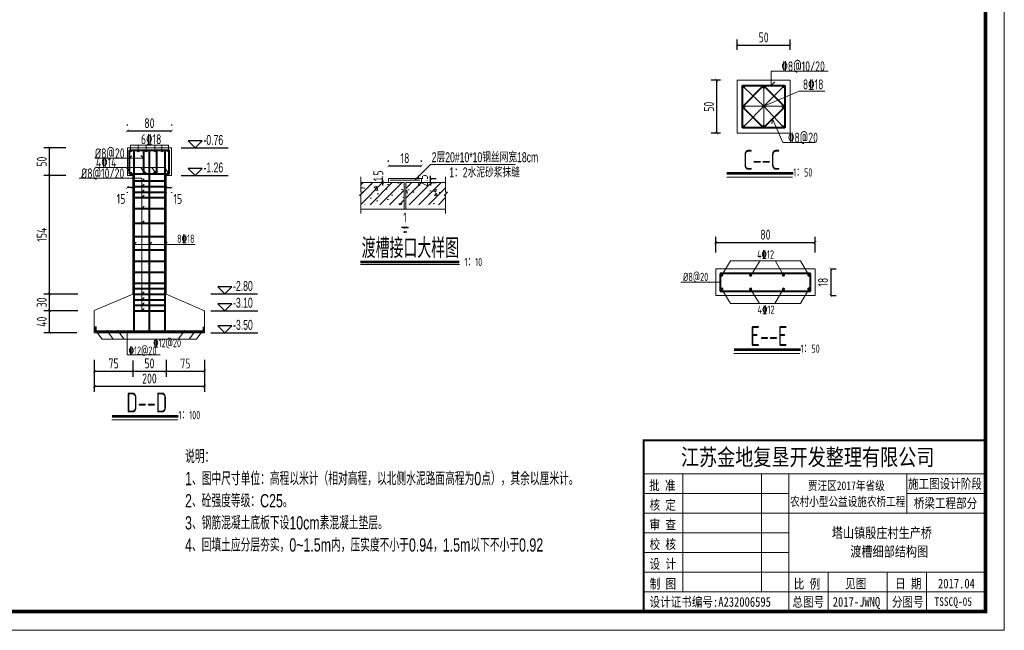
# Model space of a CAD drawing. Header units: inches. Extents: x 97745 to 142261, y 62673 to 100665.
# Tile 139 of 148: x 140477 to 142261, y 89655 to 90761. Entities that reach past the tile are written whole.
import ezdxf
from ezdxf.enums import TextEntityAlignment as Align

# ---------------------------------------------------------------- set-up
doc = ezdxf.new("R2010")
doc.units = ezdxf.units.IN
doc.header["$MEASUREMENT"] = 0
doc.layers.get('0').update_dxf_attribs({"lineweight": 15})
for name, color, linetype, lineweight in [('0文字', 6, 'Continuous', 20), ('BM1', 7, 'Continuous', 15), ('CON3', 4, 'Continuous', 20), ('zhang2', 1, 'Continuous', 40), ('尾水图', 1, 'Continuous', 40), ('文字', 7, 'Continuous', 20), ('标注线', 4, 'Continuous', 18), ('细实线', 4, 'Continuous', 15)]:
    doc.layers.add(name, color=color, linetype=linetype, lineweight=lineweight)
for name, color, linetype in [('1', 7, 'Continuous'), ('_TCH_MASK', 7, 'Continuous'), ('dim', 4, 'Continuous'), ('断面标高标注', 3, 'Continuous')]:
    doc.layers.add(name, color=color, linetype=linetype)
doc.styles.add('03、he-e', font='hztxt_e.shx', dxfattribs={"width": 0.65, "bigfont": 'hztxt.shx'})
doc.styles.add('hz-e', font='hztxt_e.shx', dxfattribs={"width": 0.8, "height": 330, "bigfont": 'hztxt.shx'})
doc.styles.add('HZTXT', font='tssdeng.shx', dxfattribs={"width": 0.75, "bigfont": 'hztxt.shx'})
doc.styles.add('三级钢', font='tssdeng.shx', dxfattribs={"width": 0.7, "height": 30, "bigfont": 'hztxt.shx'})
doc.styles.add('图框', font='SIMFANG.TTF', dxfattribs={"width": 0.8, "height": 4})
doc.styles.add('常用', font='tssdeng1.shx', dxfattribs={"width": 0.75, "height": 30, "bigfont": 'hztxt-01.shx'})
doc.dimstyles.new('3', dxfattribs={"dimtxt": 25, "dimasz": 12, "dimexe": 10, "dimexo": 30, "dimgap": 5, "dimtad": 1, "dimdec": 0, "dimzin": 0, "dimdsep": 46, "dimtxsty": 'HZTXT', "dimblk": 'ARCHTICK', "dimcen": 0, "dimclrt": 7, "dimazin": 2, "dimtfac": 1, "dimtdec": 0, "dimtix": 1, "dimtmove": 2, "dimatfit": 3, "dimfxl": 250, "dimtolj": 1, "dimtzin": 0, "dimarcsym": 0})

# ---------------------------------------------------------------- blocks, each defined once
blk = doc.blocks.new('_ArchTick')
at = {"color": 0, "linetype": 'ByBlock', "const_width": 0.15}
blk.add_lwpolyline([(-0.5, -0.5), (0.5, 0.5)], dxfattribs=at)
blk = doc.blocks.new('*D1335')
at = {"color": 0, "lineweight": -2}
for p, q in [((141173.4, 90385.3), (141168.4, 90385.3)), ((141173.4, 90385.3), (141176.3, 90385.3)), ((141173.4, 90378.5), (141173.4, 90375.3)), ((141176.3, 90385.3), (141181.3, 90385.3)), ((141176.3, 90378.5), (141176.3, 90375.3))]:
    blk.add_line(p, q, dxfattribs=at)
at = {"color": 0, "lineweight": -2, "xscale": 5, "yscale": 5, "zscale": 5}
blk.add_blockref('_ArchTick', (141173.4, 90385.3), dxfattribs=at)
at = {"color": 0, "lineweight": -2, "xscale": 5, "yscale": 5, "zscale": 5, "rotation": 180}
blk.add_blockref('_ArchTick', (141176.3, 90385.3), dxfattribs=at)
at = {"color": 7, "insert": (141174.8, 90403.1), "char_height": 18, "attachment_point": 5, "style": 'HZTXT'}
blk.add_mtext('\\A1;1', dxfattribs=at)
blk = doc.blocks.new('*D1336')
at = {"color": 0, "lineweight": -2}
for p, q in [((141145, 90504.1), (141145, 90506.7)), ((141145, 90496.7), (141204.6, 90496.7)), ((141204.6, 90504.1), (141204.6, 90506.7))]:
    blk.add_line(p, q, dxfattribs=at)
at = {"color": 0, "lineweight": -2, "xscale": 5, "yscale": 5, "zscale": 5, "rotation": 180}
blk.add_blockref('_ArchTick', (141145, 90496.7), dxfattribs=at)
at = {"color": 0, "lineweight": -2, "xscale": 5, "yscale": 5, "zscale": 5}
blk.add_blockref('_ArchTick', (141204.6, 90496.7), dxfattribs=at)
at = {"color": 7, "insert": (141174.8, 90510.7), "char_height": 18, "attachment_point": 5, "style": 'HZTXT'}
blk.add_mtext('\\A1;18', dxfattribs=at)
blk = doc.blocks.new('*D1337')
at = {"color": 0, "lineweight": -2}
for p, q in [((141123.6, 90470.8), (141124, 90470.8)), ((141123.6, 90466.3), (141124, 90466.3)), ((141134, 90470.8), (141134, 90475.8)), ((141134, 90470.8), (141134, 90466.3)), ((141134, 90466.3), (141134, 90461.3))]:
    blk.add_line(p, q, dxfattribs=at)
at = {"color": 0, "lineweight": -2, "xscale": 5, "yscale": 5, "zscale": 5}
for p, rotation in [((141134, 90470.8), 270), ((141134, 90466.3), 90)]:
    blk.add_blockref('_ArchTick', p, dxfattribs=dict(at, rotation=rotation))
at = {"color": 7, "insert": (141126.5, 90478.6), "char_height": 18, "attachment_point": 5, "rotation": 90, "style": 'HZTXT'}
blk.add_mtext('\\A1;1.5', dxfattribs=at)
blk = doc.blocks.new('*D1338')
at = {"color": 0, "lineweight": -2}
for p, q in [((141221.3, 90473.8), (141221.3, 90478.8)), ((141221.3, 90466.3), (141221.3, 90473.8)), ((141221.3, 90466.3), (141221.3, 90461.3)), ((141221.7, 90473.8), (141231.3, 90473.8)), ((141221.7, 90466.3), (141231.3, 90466.3))]:
    blk.add_line(p, q, dxfattribs=at)
at = {"color": 0, "lineweight": -2, "xscale": 5, "yscale": 5, "zscale": 5}
for p, rotation in [((141221.3, 90473.8), 270), ((141221.3, 90466.3), 90)]:
    blk.add_blockref('_ArchTick', p, dxfattribs=dict(at, rotation=rotation))
at = {"color": 7, "insert": (141207.3, 90470.1), "char_height": 18, "attachment_point": 5, "rotation": 90, "style": 'HZTXT'}
blk.add_mtext('\\A1;2.5', dxfattribs=at)
blk = doc.blocks.new('*D1351')
at = {"color": 0, "lineweight": -2}
for p, q in [((140671.8, 90571.4), (140671.8, 90570)), ((140751.8, 90571.4), (140751.8, 90570)), ((140671.8, 90560), (140751.8, 90560))]:
    blk.add_line(p, q, dxfattribs=at)
at = {"color": 0, "lineweight": -2, "xscale": 5, "yscale": 5, "zscale": 5, "rotation": 180}
blk.add_blockref('_ArchTick', (140671.8, 90560), dxfattribs=at)
at = {"color": 0, "lineweight": -2, "xscale": 5, "yscale": 5, "zscale": 5}
blk.add_blockref('_ArchTick', (140751.8, 90560), dxfattribs=at)
at = {"color": 7, "insert": (140711.8, 90574), "char_height": 18, "attachment_point": 5, "style": 'HZTXT'}
blk.add_mtext('\\A1;80', dxfattribs=at)
blk = doc.blocks.new('*D1352')
at = {"color": 0, "lineweight": -2}
for p, q in [((140560.4, 90529.3), (140520.8, 90529.3)), ((140530.8, 90479.3), (140530.8, 90529.3)), ((140560.4, 90479.3), (140520.8, 90479.3))]:
    blk.add_line(p, q, dxfattribs=at)
at = {"color": 0, "lineweight": -2, "xscale": 5, "yscale": 5, "zscale": 5}
for p, rotation in [((140530.8, 90529.3), 90), ((140530.8, 90479.3), 270)]:
    blk.add_blockref('_ArchTick', p, dxfattribs=dict(at, rotation=rotation))
at = {"color": 7, "insert": (140516.8, 90504.3), "char_height": 18, "attachment_point": 5, "rotation": 90, "style": 'HZTXT'}
blk.add_mtext('\\A1;50', dxfattribs=at)
blk = doc.blocks.new('*D1353')
at = {"color": 0, "lineweight": -2}
for p, q in [((140681.8, 90144), (140681.8, 90114.8)), ((140741.9, 90145.4), (140741.9, 90114.8)), ((140681.8, 90124.8), (140741.9, 90124.8))]:
    blk.add_line(p, q, dxfattribs=at)
at = {"color": 0, "lineweight": -2, "xscale": 5, "yscale": 5, "zscale": 5, "rotation": 180}
blk.add_blockref('_ArchTick', (140681.8, 90124.8), dxfattribs=at)
at = {"color": 0, "lineweight": -2, "xscale": 5, "yscale": 5, "zscale": 5}
blk.add_blockref('_ArchTick', (140741.9, 90124.8), dxfattribs=at)
at = {"color": 7, "insert": (140711.9, 90138.8), "char_height": 18, "attachment_point": 5, "style": 'HZTXT'}
blk.add_mtext('\\A1;50', dxfattribs=at)
blk = doc.blocks.new('*D1354')
at = {"color": 0, "lineweight": -2}
for p, q in [((140611.9, 90141.4), (140611.9, 90087.4)), ((140811.9, 90141.4), (140811.9, 90087.4)), ((140611.9, 90097.4), (140811.9, 90097.4))]:
    blk.add_line(p, q, dxfattribs=at)
at = {"color": 0, "lineweight": -2, "xscale": 5, "yscale": 5, "zscale": 5, "rotation": 180}
blk.add_blockref('_ArchTick', (140611.9, 90097.4), dxfattribs=at)
at = {"color": 0, "lineweight": -2, "xscale": 5, "yscale": 5, "zscale": 5}
blk.add_blockref('_ArchTick', (140811.9, 90097.4), dxfattribs=at)
at = {"color": 7, "insert": (140711.9, 90111.4), "char_height": 18, "attachment_point": 5, "style": 'HZTXT'}
blk.add_mtext('\\A1;200', dxfattribs=at)
blk = doc.blocks.new('*D1355')
at = {"color": 0, "lineweight": -2}
for p, q in [((140611.9, 90145.4), (140611.9, 90114.8)), ((140681.8, 90144), (140681.8, 90114.8)), ((140611.9, 90124.8), (140681.8, 90124.8))]:
    blk.add_line(p, q, dxfattribs=at)
at = {"color": 0, "lineweight": -2, "xscale": 5, "yscale": 5, "zscale": 5, "rotation": 180}
blk.add_blockref('_ArchTick', (140611.9, 90124.8), dxfattribs=at)
at = {"color": 0, "lineweight": -2, "xscale": 5, "yscale": 5, "zscale": 5}
blk.add_blockref('_ArchTick', (140681.8, 90124.8), dxfattribs=at)
at = {"color": 7, "insert": (140646.9, 90138.8), "char_height": 18, "attachment_point": 5, "style": 'HZTXT'}
blk.add_mtext('\\A1;75', dxfattribs=at)
blk = doc.blocks.new('*D1356')
at = {"color": 0, "lineweight": -2}
for p, q in [((140741.9, 90145.4), (140741.9, 90114.7)), ((140811.9, 90145.4), (140811.9, 90114.7)), ((140741.9, 90124.7), (140811.9, 90124.7))]:
    blk.add_line(p, q, dxfattribs=at)
at = {"color": 0, "lineweight": -2, "xscale": 5, "yscale": 5, "zscale": 5, "rotation": 180}
blk.add_blockref('_ArchTick', (140741.9, 90124.7), dxfattribs=at)
at = {"color": 0, "lineweight": -2, "xscale": 5, "yscale": 5, "zscale": 5}
blk.add_blockref('_ArchTick', (140811.9, 90124.7), dxfattribs=at)
at = {"color": 7, "insert": (140776.9, 90138.7), "char_height": 18, "attachment_point": 5, "style": 'HZTXT'}
blk.add_mtext('\\A1;75', dxfattribs=at)
blk = doc.blocks.new('*D1357')
at = {"color": 0, "lineweight": -2}
for p, q in [((140580.6, 90234.3), (140520.8, 90234.3)), ((140530.8, 90194.3), (140530.8, 90234.3)), ((140580.6, 90194.3), (140520.8, 90194.3))]:
    blk.add_line(p, q, dxfattribs=at)
at = {"color": 0, "lineweight": -2, "xscale": 5, "yscale": 5, "zscale": 5}
for p, rotation in [((140530.8, 90234.3), 90), ((140530.8, 90194.3), 270)]:
    blk.add_blockref('_ArchTick', p, dxfattribs=dict(at, rotation=rotation))
at = {"color": 7, "insert": (140516.8, 90214.3), "char_height": 18, "attachment_point": 5, "rotation": 90, "style": 'HZTXT'}
blk.add_mtext('\\A1;40', dxfattribs=at)
blk = doc.blocks.new('*D1358')
at = {"color": 0, "lineweight": -2}
for p, q in [((140581.9, 90264.5), (140520.8, 90264.5)), ((140530.8, 90234.3), (140530.8, 90264.5)), ((140581.9, 90234.3), (140520.8, 90234.3))]:
    blk.add_line(p, q, dxfattribs=at)
at = {"color": 0, "lineweight": -2, "xscale": 5, "yscale": 5, "zscale": 5}
for p, rotation in [((140530.8, 90264.5), 90), ((140530.8, 90234.3), 270)]:
    blk.add_blockref('_ArchTick', p, dxfattribs=dict(at, rotation=rotation))
at = {"color": 7, "insert": (140516.8, 90249.4), "char_height": 18, "attachment_point": 5, "rotation": 90, "style": 'HZTXT'}
blk.add_mtext('\\A1;30', dxfattribs=at)
blk = doc.blocks.new('*D1359')
at = {"color": 0, "lineweight": -2}
for p, q in [((140560.4, 90479.3), (140520.8, 90479.3)), ((140530.8, 90264.5), (140530.8, 90479.3)), ((140580.6, 90264.5), (140520.8, 90264.5))]:
    blk.add_line(p, q, dxfattribs=at)
at = {"color": 0, "lineweight": -2, "xscale": 5, "yscale": 5, "zscale": 5}
for p, rotation in [((140530.8, 90479.3), 90), ((140530.8, 90264.5), 270)]:
    blk.add_blockref('_ArchTick', p, dxfattribs=dict(at, rotation=rotation))
at = {"color": 7, "insert": (140516.8, 90371.9), "char_height": 18, "attachment_point": 5, "rotation": 90, "style": 'HZTXT'}
blk.add_mtext('\\A1;154', dxfattribs=at)
blk = doc.blocks.new('*D1360')
at = {"color": 0, "lineweight": -2}
for p, q in [((140741.9, 90457.6), (140751.9, 90457.6)), ((140741.9, 90449.3), (140741.9, 90447.6)), ((140751.9, 90449.3), (140751.9, 90447.6))]:
    blk.add_line(p, q, dxfattribs=at)
at = {"color": 0, "lineweight": -2, "xscale": 5, "yscale": 5, "zscale": 5, "rotation": 180}
blk.add_blockref('_ArchTick', (140741.9, 90457.6), dxfattribs=at)
at = {"color": 0, "lineweight": -2, "xscale": 5, "yscale": 5, "zscale": 5}
blk.add_blockref('_ArchTick', (140751.9, 90457.6), dxfattribs=at)
at = {"color": 7, "insert": (140763.3, 90436.9), "char_height": 18, "attachment_point": 5, "style": 'HZTXT'}
blk.add_mtext('\\A1;15', dxfattribs=at)
blk = doc.blocks.new('*D1364')
at = {"color": 0, "lineweight": -2}
for p, q in [((140681.8, 90457.6), (140671.8, 90457.6)), ((140671.8, 90449.3), (140671.8, 90447.6)), ((140681.8, 90449.3), (140681.8, 90447.6))]:
    blk.add_line(p, q, dxfattribs=at)
at = {"color": 0, "lineweight": -2, "xscale": 5, "yscale": 5, "zscale": 5, "rotation": 180}
blk.add_blockref('_ArchTick', (140671.8, 90457.6), dxfattribs=at)
at = {"color": 0, "lineweight": -2, "xscale": 5, "yscale": 5, "zscale": 5}
blk.add_blockref('_ArchTick', (140681.8, 90457.6), dxfattribs=at)
at = {"color": 7, "insert": (140660.4, 90436.9), "char_height": 18, "attachment_point": 5, "style": 'HZTXT'}
blk.add_mtext('\\A1;15', dxfattribs=at)
blk = doc.blocks.new('*D1367')
at = {"color": 0, "lineweight": -2}
for p, q in [((141776.6, 90707.1), (141776.6, 90725.3)), ((141776.6, 90715.3), (141872.6, 90715.3)), ((141872.6, 90707.1), (141872.6, 90725.3))]:
    blk.add_line(p, q, dxfattribs=at)
at = {"color": 0, "lineweight": -2, "xscale": 5, "yscale": 5, "zscale": 5, "rotation": 180}
blk.add_blockref('_ArchTick', (141776.6, 90715.3), dxfattribs=at)
at = {"color": 0, "lineweight": -2, "xscale": 5, "yscale": 5, "zscale": 5}
blk.add_blockref('_ArchTick', (141872.6, 90715.3), dxfattribs=at)
at = {"color": 7, "insert": (141824.6, 90729.3), "char_height": 18, "attachment_point": 5, "style": 'HZTXT'}
blk.add_mtext('\\A1;50', dxfattribs=at)
blk = doc.blocks.new('*D1368')
at = {"color": 0, "lineweight": -2}
for p, q in [((141746.6, 90651.9), (141729.5, 90651.9)), ((141739.5, 90651.9), (141739.5, 90555.9)), ((141746.6, 90555.9), (141729.5, 90555.9))]:
    blk.add_line(p, q, dxfattribs=at)
at = {"color": 0, "lineweight": -2, "xscale": 5, "yscale": 5, "zscale": 5}
for p, rotation in [((141739.5, 90651.9), 90), ((141739.5, 90555.9), 270)]:
    blk.add_blockref('_ArchTick', p, dxfattribs=dict(at, rotation=rotation))
at = {"color": 7, "insert": (141725.5, 90603.9), "char_height": 18, "attachment_point": 5, "rotation": 90, "style": 'HZTXT'}
blk.add_mtext('\\A1;50', dxfattribs=at)
blk = doc.blocks.new('*D1369')
at = {"color": 0, "lineweight": -2}
for p, q in [((141737.8, 90340), (141737.8, 90368.1)), ((141737.8, 90358.1), (141917.8, 90358.1)), ((141917.8, 90340), (141917.8, 90368.1))]:
    blk.add_line(p, q, dxfattribs=at)
at = {"color": 0, "lineweight": -2, "xscale": 5, "yscale": 5, "zscale": 5, "rotation": 180}
blk.add_blockref('_ArchTick', (141737.8, 90358.1), dxfattribs=at)
at = {"color": 0, "lineweight": -2, "xscale": 5, "yscale": 5, "zscale": 5}
blk.add_blockref('_ArchTick', (141917.8, 90358.1), dxfattribs=at)
at = {"color": 7, "insert": (141827.8, 90372.1), "char_height": 18, "attachment_point": 5, "style": 'HZTXT'}
blk.add_mtext('\\A1;80', dxfattribs=at)
blk = doc.blocks.new('*D1370')
at = {"color": 0, "lineweight": -2}
for p, q in [((141946.1, 90310), (141946.1, 90262)), ((141947.8, 90310), (141956.1, 90310)), ((141947.8, 90262), (141956.1, 90262))]:
    blk.add_line(p, q, dxfattribs=at)
at = {"color": 0, "lineweight": -2, "xscale": 5, "yscale": 5, "zscale": 5}
for p, rotation in [((141946.1, 90310), 90), ((141946.1, 90262), 270)]:
    blk.add_blockref('_ArchTick', p, dxfattribs=dict(at, rotation=rotation))
at = {"color": 7, "insert": (141932.1, 90286), "char_height": 18, "attachment_point": 5, "rotation": 90, "style": 'HZTXT'}
blk.add_mtext('\\A1;18', dxfattribs=at)

msp = doc.modelspace()

# ---------------------------------------------------------------- hatches: boundary and pattern name
h = msp.add_hatch()
h.set_pattern_fill('AR-CONC', color=256, scale=7.5, style=0)
h.set_pattern_definition([(50, (123123.1, 48289.86), (53.794514, -4.70641), [5.625, -61.875]), (355, (123123.1, 48289.86), (-10.40635, 56.41441), [4.5, -49.5]), (100.4514, (123127.583, 48289.47), (43.388204, 51.707966), [4.780514, -52.58566]), (46.1842, (123123.1, 48304.86), (80.04308, -12.41393), [8.4375, -92.8125]), (96.6356, (123129.77, 48303.83), (70.0997, 73.05884), [7.17077, -78.87847]), (351.1842, (123123.1, 48304.86), (70.09965, 73.0589), [6.75, -74.25]), (21, (123130.6, 48301.11), (44.76803, -30.196417), [5.625, -61.875]), (326, (123130.6, 48301.11), (18.24865, 54.386253), [4.5, -49.5]), (71.4514, (123134.33, 48298.594), (63.0167, 24.18979), [4.780514, -52.58566]), (37.5, (123123.1, 48289.86), (0.911989, 24.967039), [0, -48.9, 0, -50.25, 0, -49.6875]), (7.5, (123123.1, 48289.86), (19.730215, 29.580878), [0, -28.65, 0, -47.775, 0, -18.9375]), (327.5, (123106.376, 48289.86), (40.036683, -1.691615), [0, -18.75, 0, -58.5, 0, -77.625]), (317.5, (123098.876, 48289.86), (43.738963, 7.507874), [0, -24.375, 0, -38.85, 0, -55.125])])
h.paths.add_polyline_path([(141173.547, 90426.083), (141173.547, 90466.346), (141094.713, 90466.346), (141094.713, 90460.867), (141098.352, 90460.982), (141092.4, 90455.036), (141094.764, 90454.983), (141094.764, 90426.083)])
h.paths.add_polyline_path([(141176.523, 90426.083), (141248.554, 90426.083), (141248.554, 90456.978), (141246.14, 90457.032), (141252.091, 90462.979), (141248.503, 90462.865), (141248.503, 90466.346), (141176.523, 90466.346)])
h.paths.add_polyline_path([(141203.194, 90459.576), (141203.194, 90480.558), (141221.944, 90480.558), (141221.944, 90459.576)], flags=9)
h = msp.add_hatch()
h.set_pattern_fill('ANSI31', color=256, scale=100, style=0)
h.set_pattern_definition([(45, (123123.1, 48289.86), (-8.8388348, 8.8388348), [])])
h.paths.add_polyline_path([(141173.547, 90426.083), (141173.547, 90466.346), (141094.713, 90466.346), (141094.713, 90460.867), (141098.352, 90460.982), (141092.4, 90455.036), (141094.764, 90454.983), (141094.764, 90426.083)])
h.paths.add_polyline_path([(141248.554, 90426.083), (141248.554, 90456.978), (141246.14, 90457.032), (141252.091, 90462.979), (141248.503, 90462.865), (141248.503, 90466.346), (141176.523, 90466.346), (141176.523, 90426.083)])
h.paths.add_polyline_path([(141203.194, 90459.576), (141203.194, 90480.558), (141221.944, 90480.558), (141221.944, 90459.576)], flags=9)
at = {"layer": '_TCH_MASK'}
for points in [[(141786.455, 90639.824, 1), (141791.255, 90639.824, 1)], [(141822.247, 90638.563, 1), (141827.047, 90638.563, 1)], [(141857.885, 90639.824, 1), (141862.685, 90639.824, 1)], [(141787.363, 90604.141, 1), (141792.163, 90604.141, 1)], [(141856.848, 90603.987, 1), (141861.648, 90603.987, 1)], [(141786.455, 90568.151, 1), (141791.255, 90568.151, 1)], [(141822.127, 90569.051, 1), (141826.927, 90569.051, 1)], [(141857.504, 90568.004, 1), (141862.304, 90568.004, 1)], [(140676, 90523.672, 1), (140679, 90523.672, 1)], [(140689.948, 90523.672, 1), (140692.948, 90523.672, 1)], [(140704.5, 90523.672, 1), (140707.5, 90523.672, 1)], [(140720.332, 90523.672, 1), (140723.332, 90523.672, 1)], [(140733, 90523.672, 1), (140736, 90523.672, 1)], [(140744.636, 90523.672, 1), (140747.636, 90523.672, 1)], [(140676, 90483.584, 1), (140679, 90483.584, 1)], [(140701.667, 90483.641, 1), (140704.667, 90483.641, 1)], [(140721.798, 90483.584, 1), (140724.798, 90483.584, 1)], [(140744.764, 90483.584, 1), (140747.764, 90483.584, 1)], [(141745.793, 90298.754, 1), (141751.793, 90298.754, 1)], [(141798.038, 90298.754, 1), (141804.038, 90298.754, 1)], [(141857.493, 90298.754, 1), (141863.493, 90298.754, 1)], [(141903.526, 90298.682, 1), (141909.526, 90298.682, 1)], [(141745.955, 90273.477, 1), (141751.955, 90273.477, 1)], [(141798.038, 90273.427, 1), (141804.038, 90273.427, 1)], [(141857.493, 90273.427, 1), (141863.493, 90273.427, 1)], [(141903.388, 90273.677, 1), (141909.388, 90273.677, 1)], [(140616.213, 90198.101, -1), (140613.909, 90198.101, -1)], [(140636.213, 90198.101, -1), (140633.909, 90198.101, -1)], [(140656.213, 90198.101, -1), (140653.909, 90198.101, -1)], [(140676.213, 90198.101, -1), (140673.909, 90198.101, -1)], [(140696.213, 90198.101, -1), (140693.909, 90198.101, -1)], [(140716.213, 90198.101, -1), (140713.909, 90198.101, -1)], [(140736.213, 90198.101, -1), (140733.909, 90198.101, -1)], [(140756.213, 90198.101, -1), (140753.909, 90198.101, -1)], [(140776.213, 90198.101, -1), (140773.909, 90198.101, -1)], [(140796.213, 90198.101, -1), (140793.909, 90198.101, -1)], [(140809.523, 90198.101, -1), (140807.219, 90198.101, -1)]]:
    msp.add_hatch(color=1, dxfattribs=at).paths.add_polyline_path(points)

# ---------------------------------------------------------------- linework, layer by layer
at = {"ltscale": 0.05}
for p, q in [((141838.077, 90642.311), (141838.077, 90668.124)), ((141838.077, 90668.124), (141941.735, 90668.124)), ((141838.077, 90642.311), (141845.097, 90649.144)), ((141824.921, 90605.087), (141790.821, 90569.583)), ((141824.921, 90605.087), (141859.394, 90568.182)), ((141840.924, 90581.847), (141839.215, 90573.077)), ((141840.924, 90581.847), (141859.158, 90538.937)), ((141859.158, 90538.937), (141917.86, 90538.937))]:
    msp.add_line(p, q, dxfattribs=at)
for p, q in [((141776.588, 90651.911), (141872.588, 90651.911)), ((141776.588, 90555.911), (141776.588, 90651.911)), ((141789.496, 90638.564), (141824.921, 90605.087)), ((141824.921, 90605.087), (141859.193, 90639.138)), ((141824.921, 90636.902), (141824.921, 90605.087)), ((141872.588, 90651.911), (141872.588, 90555.911)), ((141824.921, 90605.087), (141888.7, 90631.86)), ((141888.7, 90631.86), (141935.291, 90631.86)), ((141824.921, 90605.087), (141791.664, 90605.087)), ((141824.921, 90605.087), (141824.921, 90568.859)), ((141824.921, 90605.087), (141857.827, 90605.087)), ((141872.588, 90555.911), (141776.588, 90555.911)), ((140677.5, 90523.672), (140677.5, 90534.289)), ((140677.5, 90534.289), (140746.136, 90534.289)), ((140691.448, 90523.672), (140691.448, 90534.289)), ((140706, 90523.672), (140706, 90534.289)), ((140721.832, 90523.672), (140721.832, 90534.289)), ((140734.5, 90523.672), (140734.5, 90534.289)), ((140746.136, 90534.289), (140746.136, 90523.672)), ((140671.847, 90479.279), (140671.847, 90529.279)), ((140675.847, 90510.405), (140679.787, 90514.878)), ((140701.095, 90510.462), (140696.328, 90515.229)), ((140751.847, 90479.279), (140751.847, 90529.279)), ((140701.153, 90510.405), (140613.148, 90510.405)), ((140739.23, 90493.667), (140614.446, 90493.667)), ((140670.467, 90493.667), (140677.5, 90483.584)), ((140681.847, 90479.279), (140671.847, 90479.279)), ((140696.131, 90493.64), (140703.164, 90483.557)), ((140716.263, 90493.583), (140723.296, 90483.5)), ((140739.23, 90493.667), (140746.264, 90483.584)), ((140741.847, 90479.279), (140751.847, 90479.279)), ((140741.892, 90479.279), (140741.892, 90264.511)), ((140698.156, 90474.2), (140584.817, 90474.2)), ((140698.156, 90234.279), (140698.156, 90474.2)), ((140698.156, 90469.279), (140702.283, 90473.406)), ((140698.156, 90459.279), (140702.283, 90463.406)), ((140698.156, 90449.279), (140702.283, 90453.406)), ((140698.156, 90439.279), (140702.283, 90443.406)), ((140698.156, 90419.279), (140702.283, 90423.406)), ((140698.156, 90392.935), (140702.283, 90397.062)), ((140683.847, 90354.508), (140687.974, 90358.635)), ((140683.847, 90354.508), (140794.703, 90354.508)), ((140711.87, 90354.508), (140715.996, 90358.635)), ((140739.892, 90354.508), (140744.019, 90358.635)), ((141748.674, 90298.669), (141764.892, 90324.369)), ((141764.892, 90324.369), (141891.714, 90324.369)), ((141801.22, 90298.375), (141817.541, 90324.01)), ((141845.955, 90324.133), (141860.72, 90298.469)), ((141891.714, 90324.369), (141906.583, 90298.764)), ((141917.793, 90309.988), (141737.793, 90309.988)), ((141737.793, 90309.988), (141737.793, 90261.988)), ((141917.793, 90261.988), (141917.793, 90309.988)), ((141745.793, 90285.988), (141674.911, 90285.988)), ((141748.674, 90273.306), (141764.892, 90247.607)), ((141800.686, 90273.306), (141816.905, 90247.607)), ((141844.954, 90247.607), (141859.823, 90273.211)), ((141891.714, 90247.607), (141906.583, 90273.211)), ((141737.793, 90261.988), (141917.793, 90261.988)), ((141764.892, 90247.607), (141891.714, 90247.607)), ((140671.517, 90196.533), (140671.517, 90154.481)), ((140671.517, 90154.481), (140731.11, 90154.481))]:
    msp.add_line(p, q)
at = {"ltscale": 5}
for p, q in [((140671.847, 90529.279), (140751.847, 90529.279)), ((140681.847, 90479.279), (140681.847, 90264.511)), ((140681.847, 90264.511), (140611.87, 90234.511)), ((140741.892, 90264.511), (140811.87, 90234.279)), ((140611.87, 90234.511), (140611.87, 90194.279)), ((140811.87, 90234.511), (140811.87, 90194.279)), ((140811.87, 90194.279), (140611.87, 90194.279))]:
    msp.add_line(p, q, dxfattribs=at)
at = {"ltscale": 3}
for p, q in [((141192.951, 90470.811), (141221.302, 90499.039)), ((141221.302, 90499.039), (141374.67, 90499.039)), ((141094.713, 90477.026), (141094.713, 90448.869)), ((141248.503, 90476.84), (141248.503, 90448.782)), ((141094.713, 90466.346), (141173.547, 90466.346)), ((141145.273, 90473.787), (141204.797, 90473.787)), ((141145.273, 90466.346), (141145.273, 90473.787)), ((141148.249, 90470.811), (141201.82, 90470.811)), ((141173.547, 90466.346), (141173.547, 90418.083)), ((141176.523, 90466.346), (141248.503, 90466.346)), ((141176.523, 90466.346), (141176.523, 90418.083)), ((141204.797, 90466.346), (141204.797, 90473.787)), ((141098.352, 90448.984), (141092.4, 90443.037)), ((141092.4, 90443.037), (141094.814, 90442.983)), ((141094.713, 90448.869), (141098.352, 90448.984)), ((141094.764, 90442.984), (141094.764, 90410.251)), ((141252.091, 90448.895), (141246.14, 90442.949)), ((141246.14, 90442.949), (141248.554, 90442.895)), ((141248.453, 90448.78), (141252.091, 90448.895)), ((141248.554, 90442.895), (141248.554, 90410.246)), ((141094.764, 90418.083), (141248.554, 90418.083))]:
    msp.add_line(p, q, dxfattribs=at)
at = {"layer": '_TCH_MASK', "color": 1}
for centre in [(140677.5, 90523.672), (140691.448, 90523.672), (140706, 90523.672), (140721.832, 90523.672), (140734.5, 90523.672), (140746.136, 90523.672), (140677.5, 90483.584), (140703.167, 90483.641), (140723.298, 90483.584), (140746.264, 90483.584)]:
    msp.add_circle(centre, 1.5, dxfattribs=at)
at = {"layer": 'BM1', "color": 0, "linetype": 'Continuous'}
for p, q in [((141607.104, 89999.726), (142226.46, 89999.726)), ((141607.104, 89999.726), (141607.104, 89689.539)), ((141607.104, 89689.539), (141607.104, 89999.726)), ((141607.104, 89938.705), (142226.46, 89938.705)), ((141678.294, 89725.134), (141678.294, 89938.705)), ((141820.675, 89938.705), (141820.675, 89725.134)), ((141870.508, 89938.705), (141870.508, 89689.539)), ((142084.079, 89867.515), (142084.079, 89938.705)), ((141607.104, 89903.11), (141870.508, 89903.11)), ((142084.079, 89903.11), (142226.46, 89903.11)), ((141607.104, 89867.515), (142226.46, 89867.515)), ((141607.104, 89831.92), (141870.508, 89831.92)), ((141607.104, 89796.325), (141870.508, 89796.325)), ((141607.104, 89760.729), (142226.46, 89760.729)), ((141941.699, 89760.729), (141941.699, 89689.539)), ((142048.484, 89760.729), (142048.484, 89689.539)), ((142119.675, 89760.729), (142119.675, 89725.134)), ((142119.675, 89689.539), (142119.675, 89760.729)), ((141607.104, 89725.134), (142226.46, 89725.134))]:
    msp.add_line(p, q, dxfattribs=at)
at = {"layer": 'BM1', "const_width": 0.677}
msp.add_lwpolyline([(139387.26, 91687.356), (142260.315, 91687.356), (142260.315, 89655.685), (139387.26, 89655.685), (139387.26, 91687.356)], dxfattribs=at)
at = {"layer": 'BM1'}
msp.add_lwpolyline([(139387.26, 91687.356), (142260.315, 91687.356), (142260.315, 89655.685), (139387.26, 89655.685)], close=True, dxfattribs=at)
at = {"layer": 'BM1', "color": 0, "linetype": 'Continuous', "const_width": 6.771}
msp.add_lwpolyline([(139500.916, 89689.539), (139500.916, 91632.98), (142226.46, 91632.98), (142226.46, 89689.539)], close=True, dxfattribs=at)
at = {"layer": 'BM1', "color": 0, "linetype": 'Continuous', "const_width": 3.56}
msp.add_lwpolyline([(142226.46, 89999.726), (141607.104, 89999.726), (141607.104, 89689.539)], dxfattribs=at)
at = {"layer": 'CON3'}
for p, q in [((141757.679, 90476.082), (141877.156, 90476.082)), ((141094.025, 90317.78), (141273.441, 90317.78)), ((141770.927, 90156.852), (141890.405, 90156.852)), ((140643.803, 90036.444), (140763.28, 90036.444))]:
    msp.add_line(p, q, dxfattribs=at)
at = {"layer": 'dim', "ltscale": 0.5}
msp.add_line((140823.081, 90194.279), (140908.24, 90194.279), dxfattribs=at)
at = {"layer": 'zhang2', "const_width": 4.8}
for points in [[(141757.647, 90482.88), (141878.292, 90482.88)], [(141094.025, 90322.78), (141273.441, 90322.78)], [(141770.895, 90163.65), (141891.541, 90163.65)], [(140643.771, 90043.241), (140764.417, 90043.241)]]:
    msp.add_lwpolyline(points, dxfattribs=at)
at = {"layer": '尾水图'}
for p, q in [((141786.188, 90642.311), (141862.988, 90642.311)), ((141786.188, 90565.511), (141786.188, 90642.311)), ((141824.588, 90642.311), (141786.188, 90603.911)), ((141862.988, 90603.911), (141824.588, 90642.311)), ((141862.988, 90642.311), (141862.988, 90565.511)), ((141786.188, 90603.911), (141824.588, 90565.511)), ((141824.588, 90565.511), (141862.988, 90603.911)), ((141862.988, 90565.511), (141786.188, 90565.511)), ((140675.847, 90525.279), (140747.847, 90525.279)), ((140675.847, 90482.1), (140675.847, 90525.279)), ((140683.847, 90525.279), (140683.847, 90198.279)), ((140701.095, 90525.279), (140701.095, 90482.1)), ((140711.87, 90198.279), (140711.87, 90525.279)), ((140724.905, 90525.279), (140724.905, 90482.1)), ((140739.892, 90525.279), (140739.892, 90198.279)), ((140747.847, 90482.1), (140747.847, 90525.279)), ((140675.847, 90482.1), (140747.847, 90482.1)), ((140701.095, 90484.116), (140703.52, 90487.108)), ((140704.184, 90482.1), (140706.289, 90484.951)), ((140722.218, 90482.1), (140719.652, 90485.22)), ((140724.905, 90484.517), (140722.617, 90487.286)), ((140683.847, 90469.279), (140739.892, 90469.279)), ((140683.847, 90459.279), (140739.892, 90459.279)), ((140683.847, 90449.279), (140739.892, 90449.279)), ((140683.847, 90439.279), (140739.892, 90439.279)), ((140683.847, 90419.279), (140739.892, 90419.279)), ((140683.847, 90392.935), (140739.892, 90392.935)), ((140683.847, 90368.607), (140739.892, 90368.607)), ((140683.847, 90344.279), (140739.892, 90344.279)), ((140683.847, 90324.279), (140739.892, 90324.279)), ((140683.847, 90304.279), (140739.892, 90304.279)), ((141745.793, 90301.988), (141745.793, 90269.988)), ((141909.793, 90301.988), (141745.793, 90301.988)), ((141909.793, 90269.988), (141909.793, 90301.988)), ((140683.847, 90284.279), (140739.892, 90284.279)), ((140683.847, 90274.279), (140739.892, 90274.279)), ((140683.847, 90264.279), (140739.892, 90264.279)), ((141745.793, 90269.988), (141909.793, 90269.988)), ((140683.847, 90254.279), (140739.892, 90254.279)), ((140683.847, 90244.279), (140739.892, 90244.279)), ((140683.847, 90234.279), (140739.892, 90234.279)), ((140613.87, 90205.432), (140613.87, 90196.533)), ((140809.87, 90196.533), (140613.87, 90196.533)), ((140809.87, 90205.298), (140809.87, 90196.533))]:
    msp.add_line(p, q, dxfattribs=at)
at = {"layer": '断面标高标注', "color": 3}
for p, q in [((140769.471, 90529.279), (140854.63, 90529.279)), ((140769.471, 90479.279), (140854.63, 90479.279)), ((140823.081, 90264.7), (140907.758, 90264.7)), ((140823.081, 90234.296), (140908.24, 90234.296))]:
    msp.add_line(p, q, dxfattribs=at)
for points in [[(140782.073, 90541.877), (140794.671, 90529.279), (140807.269, 90541.877)], [(140782.073, 90491.877), (140794.671, 90479.279), (140807.269, 90491.877)], [(140835.683, 90277.298), (140848.281, 90264.7), (140860.879, 90277.298)], [(140835.683, 90246.894), (140848.281, 90234.296), (140860.879, 90246.894)], [(140835.683, 90206.877), (140848.281, 90194.279), (140860.879, 90206.877)]]:
    msp.add_lwpolyline(points, close=True, dxfattribs=at)
at = {"layer": '细实线'}
for p, q in [((140698.156, 90264.279), (140702.283, 90268.406)), ((140698.156, 90254.279), (140702.283, 90258.406)), ((140698.156, 90244.279), (140702.283, 90248.406)), ((140698.156, 90234.279), (140702.283, 90238.406)), ((140614.959, 90197.88), (140626.283, 90182.883)), ((140635.012, 90197.88), (140646.337, 90182.883)), ((140654.9, 90197.88), (140666.225, 90182.883)), ((140775.539, 90197.88), (140764.214, 90182.883)), ((140795.135, 90197.88), (140783.81, 90182.883)), ((140808.209, 90197.88), (140796.885, 90182.883)), ((140626.283, 90182.883), (140796.885, 90182.883))]:
    msp.add_line(p, q, dxfattribs=at)

# ---------------------------------------------------------------- texts
at = {"ltscale": 5, "style": '三级钢', "width": 0.7}
for s, p in [('C--C', (141821.001, 90489.653)), ('E--E', (141834.249, 90170.423)), ('D--D', (140707.125, 90050.015))]:
    msp.add_text(s, height=36, dxfattribs=at).set_placement(p, align=Align.CENTER)
msp.add_text('渡槽接口大样图', height=36, dxfattribs=at).set_placement((141096.397, 90329.553))
at = {"style": 'hz-e', "width": 0.7}
for s, p in [('说明：', (140776.421, 89958.242)), ('1、图中尺寸单位：高程以米计（相对高程，以北侧水泥路面高程为0点），其余以厘米计。', (140776.421, 89918.162)), ('2、砼强度等级：C25。', (140776.421, 89878.082)), ('3、钢筋混凝土底板下设10cm素混凝土垫层。', (140776.421, 89838.002)), ('4、回填土应分层夯实，0~1.5m内，压实度不小于0.94，1.5m以下不小于0.92', (140776.421, 89797.922))]:
    msp.add_text(s, height=24, dxfattribs=at).set_placement(p)
at = {"layer": '0文字', "style": '常用', "width": 0.75}
for s, height, p in [('%%1328@10/20', 18, (141856.935, 90668.124)), ('8%%13218', 18, (141895.528, 90635.294)), ('6%%13218', 18, (140696.433, 90535.987)), ('%%1328@20', 18, (141868.834, 90538.937)), ('%%C8@20', 18, (140613.148, 90510.405)), ('4%%13214', 18, (140614.83, 90493.843)), ('%%C8@10/20', 18, (140588.02, 90474.2)), ('8%%13218', 15, (140761.995, 90357.126)), ('4%%13212', 15, (141812.721, 90328.673)), ('%%C8@20', 15, (141678.696, 90288.002)), ('4%%13212', 15, (141813.678, 90228.735)), ('%%13212@20', 15, (140718.772, 90168.202)), ('%%13212@20', 15, (140674.228, 90154.481))]:
    msp.add_text(s, height=height, dxfattribs=at).set_placement(p)
at = {"layer": '1', "color": 7, "linetype": 'Continuous', "style": '图框', "width": 0.8}
for s, height, p in [('江苏金地复垦开发整理有限公司 ', 30.0739, (141674.689, 89954.009)), ('批 准', 17.5431, (141617.071, 89909.136)), ('贾汪区2017年省级', 15.9483, (141904.849, 89909.362)), ('核 定', 17.5431, (141617.967, 89873.725)), ('农村小型公益设施农桥工程', 15.94828, (141872.533, 89880.51)), ('审 查', 17.5431, (141617.967, 89838.129)), ('校 核', 17.5431, (141617.967, 89802.534)), ('设 计', 17.5431, (141617.967, 89766.939)), ('制 图', 17.5431, (141618.198, 89730.851)), ('比 例', 17.5431, (141879.187, 89730.663)), ('见图', 17.5431, (141972.175, 89731.287)), ('日 期', 17.5431, (142062.907, 89731.287)), ('2017.04', 17.5431, (142140.503, 89731.287)), ('设计证书编号:A232006595 ', 17.54311, (141617.978, 89698.024)), ('总图号', 17.5431, (141876.882, 89698.127)), ('2017-JWNQ', 17.5431, (141949.844, 89698.127)), ('分图号', 17.5431, (142057.009, 89698.127))]:
    msp.add_text(s, height=height, dxfattribs=at).set_placement(p)
at = {"layer": '1', "color": 7, "linetype": 'Continuous', "char_height": 17.5431, "width": 145.71151, "attachment_point": 5, "style": '图框'}
for s, insert in [('施工图设计阶段', (142153.151, 89919.869)), ('桥梁工程部分', (142154.18, 89884.597))]:
    msp.add_mtext(s, dxfattribs=dict(at, insert=insert))
at = {"layer": 'BM1', "color": 0, "linetype": 'Continuous', "style": '图框', "width": 0.8}
msp.add_text('TSSCQ-05', height=15.5746, dxfattribs=at).set_placement((142134.277, 89699.632))
at = {"layer": '文字', "linetype": 'Continuous', "style": '图框', "width": 0.8}
for s, p in [('塔山镇殷庄村生产桥', (141948.235, 89822.755)), ('渡槽细部结构图', (141981.589, 89788.891))]:
    msp.add_text(s, height=18.4698, dxfattribs=at).set_placement(p)
at = {"layer": '断面标高标注', "color": 3, "style": '03、he-e', "width": 0.65}
for s, p in [('-0.76', (140809.791, 90529.279)), ('-1.26', (140809.791, 90479.279)), ('-2.80', (140863.401, 90264.7)), ('-3.10', (140863.401, 90234.296)), ('-3.50', (140863.401, 90194.279))]:
    msp.add_text(s, height=18, dxfattribs=at).set_placement(p, align=Align.BOTTOM_LEFT)
for s, p in [('2层20#10*10钢丝网宽18cm', (141223.307, 90503.319)), ('1：2水泥砂浆抹缝', (141255.092, 90475.883))]:
    msp.add_text(s, height=18, dxfattribs=at).set_placement(p)
at = {"layer": '标注线', "style": '三级钢', "width": 0.7}
for s, p in [('1：50', (141878.388, 90477.233)), ('1：10', (141282.604, 90314.933)), ('1：50', (141891.637, 90158.003)), ('1：100', (140764.512, 90037.595))]:
    msp.add_text(s, height=15, dxfattribs=at).set_placement(p)

# ---------------------------------------------------------------- dimensions: what is measured, and where the dimension line sits
for base, p1, p2, text, picture, middle in [((141872.588, 90715.339), (141776.588, 90677.118), (141872.588, 90677.118), '50', '*D1367', (141824.588, 90729.339)), ((140751.847, 90560.033), (140671.847, 90541.441), (140751.847, 90541.441), '80', '*D1351', (140711.847, 90574.033)), ((141204.55, 90496.695), (141145.026, 90474.067), (141204.55, 90474.067), '18', '*D1336', (141174.788, 90510.695)), ((141917.793, 90358.145), (141737.793, 90309.988), (141917.793, 90309.988), '80', '*D1369', (141827.793, 90372.145)), ((140681.847, 90124.763), (140611.87, 90175.445), (140681.847, 90173.971), '75', '*D1355', (140646.858, 90138.763)), ((140741.892, 90124.763), (140681.847, 90173.971), (140741.892, 90175.445), '50', '*D1353', (140711.87, 90138.763)), ((140811.87, 90124.714), (140741.892, 90175.445), (140811.87, 90175.445), '75', '*D1356', (140776.881, 90138.714))]:
    dim = msp.add_linear_dim(base=base, p1=p1, p2=p2, text=text, dimstyle='3', override={"dimtxt": 18, "dimasz": 5})
    dim.commit()
    dim.dimension.update_dxf_attribs({"geometry": picture, "text_midpoint": middle})
for base, p1, p2, text, picture, middle in [((141739.539, 90555.911), (141776.588, 90651.911), (141776.588, 90555.911), '50', '*D1368', (141725.539, 90603.911)), ((140530.806, 90479.279), (140610.641, 90264.511), (140590.43, 90479.279), '154', '*D1359', (140516.806, 90371.895)), ((141221.319, 90473.787), (141191.694, 90466.346), (141191.694, 90473.787), '2.5', '*D1338', (141207.319, 90470.067)), ((141946.14, 90261.988), (141917.793, 90309.988), (141917.793, 90261.988), '18', '*D1370', (141932.14, 90285.988))]:
    dim = msp.add_linear_dim(base=base, p1=p1, p2=p2, angle=90, text=text, dimstyle='3', override={"dimtxt": 18, "dimasz": 5})
    dim.commit()
    dim.dimension.update_dxf_attribs({"geometry": picture, "text_midpoint": middle})
for base, p1, p2, picture, middle in [((140530.806, 90529.279), (140590.43, 90479.279), (140590.43, 90529.279), '*D1352', (140516.806, 90504.279)), ((140530.806, 90264.511), (140611.87, 90234.279), (140611.87, 90264.511), '*D1358', (140516.806, 90249.395)), ((140530.806, 90234.279), (140610.641, 90194.279), (140610.641, 90234.279), '*D1357', (140516.806, 90214.279))]:
    dim = msp.add_linear_dim(base=base, p1=p1, p2=p2, angle=90, dimstyle='3', override={"dimtxt": 18, "dimasz": 5})
    dim.commit()
    dim.dimension.update_dxf_attribs({"geometry": picture, "text_midpoint": middle})
for base, p1, p2, angle, text, picture, middle in [((141134.041, 90466.346), (141153.624, 90470.811), (141153.624, 90466.346), 90, '1.5', '*D1337', (141126.475, 90478.551)), ((140671.847, 90457.593), (140681.847, 90479.279), (140671.847, 90479.279), 180, '15', '*D1364', (140660.446, 90436.872))]:
    dim = msp.add_linear_dim(base=base, p1=p1, p2=p2, angle=angle, text=text, dimstyle='3', override={"dimtxt": 18, "dimasz": 5})
    dim.commit()
    dim.dimension.update_dxf_attribs({"geometry": picture, "text_midpoint": middle, "dimtype": 160})
for base, p1, p2, text, picture, middle in [((140751.892, 90457.593), (140741.892, 90479.279), (140751.892, 90479.279), '15', '*D1360', (140763.293, 90436.872)), ((141176.335, 90385.26), (141173.359, 90408.478), (141176.335, 90408.478), '1', '*D1335', (141174.847, 90403.14))]:
    dim = msp.add_linear_dim(base=base, p1=p1, p2=p2, text=text, dimstyle='3', override={"dimtxt": 18, "dimasz": 5})
    dim.commit()
    dim.dimension.update_dxf_attribs({"geometry": picture, "text_midpoint": middle, "dimtype": 160})
dim = msp.add_linear_dim(base=(140811.87, 90097.419), p1=(140611.87, 90171.425), p2=(140811.87, 90171.425), dimstyle='3', override={"dimtxt": 18, "dimasz": 5})
dim.commit()
dim.dimension.update_dxf_attribs({"geometry": '*D1354', "text_midpoint": (140711.87, 90111.419)})

doc.saveas('drawing.dxf')
